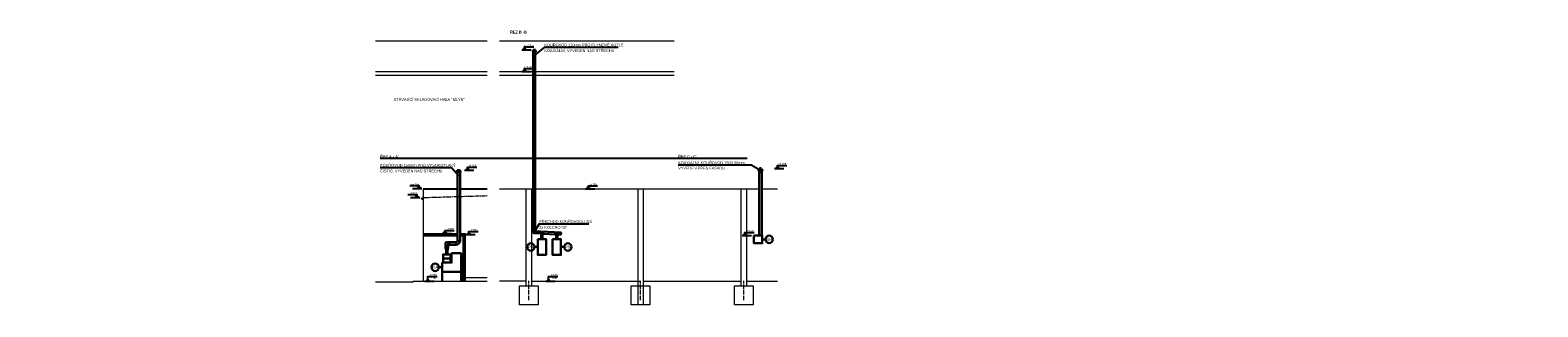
# Model space of a CAD drawing. Header units: millimetres. Extents: x -300186 to 535068, y -28581 to 763298.
# Tile 242 of 256: x 132854 to 213733, y -1329 to 13520. Entities that reach past the tile are written whole.
import ezdxf
from ezdxf.enums import TextEntityAlignment as Align

# ---------------------------------------------------------------- set-up
doc = ezdxf.new("R2010")
doc.units = ezdxf.units.MM
doc.header["$LTSCALE"] = 10
for name, pattern in [('ACAD_ISO02W100', [15, 12, -3]), ('ACAD_ISO04W100', [30, 24, -3, 0, -3]), ('KAN_PRIPOJOVACI', [24, 15, -9]), ('Vrchní', [3.96875, 2.38125, -1.5875])]:
    doc.linetypes.add(name, pattern=pattern)
for name, color, linetype, lineweight in [('035', 4, 'Continuous', 30), ('M tenká', 2, 'Continuous', 0), ('NS_tenka', 252, 'Continuous', 18), ('NS_tlusta', 252, 'Continuous', 18), ('NS_velmi_tlusta', 252, 'Continuous', 18), ('T-kotle', 7, 'Continuous', 50), ('text', 6, 'Continuous', 9), ('tlusta', 252, 'Continuous', 15), ('velmi_tlusta', 252, 'Continuous', 18)]:
    doc.layers.add(name, color=color, linetype=linetype, lineweight=lineweight)
for name, color, linetype in [('1__NP___Kotly', 7, 'Continuous'), ('Topení přívod', 1, 'Continuous'), ('vyskove koty', 6, 'Continuous')]:
    doc.layers.add(name, color=color, linetype=linetype)
doc.layers.add('netisk', color=30, linetype='Continuous', plot=False)
doc.styles.add('laplan N', font='txt')

# ---------------------------------------------------------------- blocks, each defined once
blk = doc.blocks.new('*U78')
at = {"layer": 'vyskove koty', "linetype": 'ByBlock', "lineweight": -2}
blk.add_line((3, 0), (-7, 0), dxfattribs=at)
for points in [[(0, 0), (0, 3.2), (0, 3.2), (-10, 3.2)], [(1.7, 1.7), (0, 0), (-1.8, 1.7)]]:
    blk.add_lwpolyline(points, dxfattribs=at)
at = {"layer": 'vyskove koty', "linetype": 'ByBlock', "lineweight": -2, "style": 'laplan N'}
blk.add_attdef('POPIS_001', (-14.2, -0.1), '', height=2, dxfattribs=at)
blk.add_attdef('VYSKA', text='', height=2, dxfattribs=at).set_placement((-0.5, 5.9), align=Align.TOP_RIGHT)
blk = doc.blocks.new('*U559')
at = {"layer": 'vyskove koty', "linetype": 'ByBlock', "lineweight": -2}
blk.add_line((-3, 0), (7, 0), dxfattribs=at)
for points in [[(-1.8, 1.7), (0, 0), (1.7, 1.7)], [(0, 0), (0, 5), (0, 5), (10, 5)]]:
    blk.add_lwpolyline(points, dxfattribs=at)
at = {"layer": 'vyskove koty', "linetype": 'ByBlock', "lineweight": -2, "style": 'laplan N'}
blk.add_attdef('VYSKA', text='', height=2, dxfattribs=at).set_placement((9.5, 7.8), align=Align.TOP_RIGHT)
blk.add_attdef('POPIS_001', (1.9, 1.7), '', height=2, dxfattribs=at)
blk = doc.blocks.new('*U57')
at = {"layer": 'vyskove koty', "linetype": 'ByBlock', "lineweight": -2}
blk.add_line((-3, 0), (7, 0), dxfattribs=at)
for points in [[(-1.8, 1.7), (0, 0), (1.7, 1.7)], [(0, 0), (0, 3.2), (0, 3.2), (10, 3.2)]]:
    blk.add_lwpolyline(points, dxfattribs=at)
at = {"layer": 'vyskove koty', "linetype": 'ByBlock', "lineweight": -2, "style": 'laplan N'}
blk.add_attdef('VYSKA', text='', height=2, dxfattribs=at).set_placement((9.5, 5.9), align=Align.TOP_RIGHT)
blk.add_attdef('POPIS_001', (11.4, -0.1), '', height=2, dxfattribs=at)
blk = doc.blocks.new('*U98')
at = {"layer": 'vyskove koty', "linetype": 'ByBlock', "lineweight": -2}
blk.add_line((-3, 0), (7, 0), dxfattribs=at)
for points in [[(-1.8, 1.7), (0, 0), (1.7, 1.7)], [(0, 0), (0, 3.2), (0, 3.2), (10, 3.2)]]:
    blk.add_lwpolyline(points, dxfattribs=at)
at = {"layer": 'vyskove koty', "linetype": 'ByBlock', "lineweight": -2, "style": 'laplan N'}
blk.add_attdef('VYSKA', text='', height=2, dxfattribs=at).set_placement((9.5, 5.9), align=Align.TOP_RIGHT)
blk.add_attdef('POPIS_001', (11.4, -0.1), '', height=2, dxfattribs=at)
blk = doc.blocks.new('slepak')
at = {"layer": 'text', "color": 252, "char_height": 150, "attachment_point": 1, "rotation": 90, "style": 'laplan N'}
for insert in [(4060, 107758), (4114, 90533)]:
    blk.add_mtext_dynamic_manual_height_columns('\\pi1880.72915;SKLADOVACÍ HALA\\P\\pi2434.22915;(MLÝN)', width=5545.82, gutter_width=500, heights=[0], dxfattribs=dict(at, insert=insert))
blk = doc.blocks.new('*U620')
at = {"layer": 'vyskove koty', "linetype": 'ByBlock', "lineweight": -2}
blk.add_line((-3, 0), (7, 0), dxfattribs=at)
for points in [[(-1.8, 1.7), (0, 0), (1.7, 1.7)], [(0, 0), (0, 3.2), (0, 3.2), (10, 3.2)]]:
    blk.add_lwpolyline(points, dxfattribs=at)
at = {"layer": 'vyskove koty', "linetype": 'ByBlock', "lineweight": -2, "style": 'laplan N'}
blk.add_attdef('VYSKA', text='', height=2, dxfattribs=at).set_placement((9.5, 5.9), align=Align.TOP_RIGHT)
blk.add_attdef('POPIS_001', (11.4, -0.1), '', height=2, dxfattribs=at)
blk = doc.blocks.new('*U621')
at = {"layer": 'vyskove koty', "linetype": 'ByBlock', "lineweight": -2}
blk.add_line((-3, 0), (7, 0), dxfattribs=at)
for points in [[(-1.8, 1.7), (0, 0), (1.7, 1.7)], [(0, 0), (0, 3.2), (0, 3.2), (10, 3.2)]]:
    blk.add_lwpolyline(points, dxfattribs=at)
at = {"layer": 'vyskove koty', "linetype": 'ByBlock', "lineweight": -2, "style": 'laplan N'}
blk.add_attdef('VYSKA', text='', height=2, dxfattribs=at).set_placement((9.5, 5.9), align=Align.TOP_RIGHT)
blk.add_attdef('POPIS_001', (11.4, -0.1), '', height=2, dxfattribs=at)
blk = doc.blocks.new('*U622')
at = {"layer": 'vyskove koty', "linetype": 'ByBlock', "lineweight": -2}
blk.add_line((-3, 0), (7, 0), dxfattribs=at)
for points in [[(-1.8, 1.7), (0, 0), (1.7, 1.7)], [(0, 0), (0, 5), (0, 5), (10, 5)]]:
    blk.add_lwpolyline(points, dxfattribs=at)
at = {"layer": 'vyskove koty', "linetype": 'ByBlock', "lineweight": -2, "style": 'laplan N'}
blk.add_attdef('VYSKA', text='', height=2, dxfattribs=at).set_placement((9.5, 7.8), align=Align.TOP_RIGHT)
blk.add_attdef('POPIS_001', (1.9, 1.7), '', height=2, dxfattribs=at)

msp = doc.modelspace()

# ---------------------------------------------------------------- linework, layer by layer
for p, q in [((151625.738, 6149.509), (155455.157, 6149.509)), ((155455.157, 6149.509), (155844.54, 5698.794))]:
    msp.add_line(p, q)
at = {"layer": '035', "color": 1}
for p, q in [((155767.04, 6007.266), (155749.54, 5907.266)), ((155749.54, 5907.266), (155939.54, 5907.266)), ((155767.04, 6007.266), (155922.04, 6007.266)), ((155922.04, 6007.266), (155939.54, 5907.266))]:
    msp.add_line(p, q, dxfattribs=at)
at = {"layer": '035'}
msp.add_lwpolyline([(154782.743, 795), (154949.142, 795)], dxfattribs=at)
at = {"layer": '1__NP___Kotly', "color": 5, "lineweight": 30}
msp.add_lwpolyline([(154949.142, 45), (154949.142, 545), (155967.142, 545), (155967.142, 45)], dxfattribs=at)
at = {"layer": 'NS_tenka', "color": 252}
msp.add_line((156199.54, 245), (157370.997, 245), dxfattribs=at)
at = {"layer": 'NS_tlusta', "color": 252}
for p, q in [((155774.54, 5007.266), (153932.983, 5007.266)), ((153932.983, 5007.266), (153949.54, 4960.087)), ((155774.54, 4960.087), (153949.54, 4960.087)), ((157370.997, 5007.266), (155924.54, 5007.266)), ((157370.997, 4960.087), (155924.54, 4960.087)), ((153838.194, 4511.516), (153935.963, 4496.748)), ((153949.54, 4520.567), (153899.562, 4519.068)), ((153899.562, 4519.068), (153907.926, 4500.983)), ((153949.54, 2602.59), (155774.54, 2602.59)), ((153949.54, 2550.09), (155774.54, 2550.09)), ((155924.54, 2602.59), (156199.54, 2602.59)), ((155924.54, 2550.09), (156199.54, 2550.09))]:
    msp.add_line(p, q, dxfattribs=at)
at = {"layer": 'NS_tlusta', "color": 252, "linetype": 'ACAD_ISO02W100'}
msp.add_line((157370.997, 4623.211), (153949.54, 4520.567), dxfattribs=at)
at = {"layer": 'NS_tlusta', "color": 252}
msp.add_arc((153885.963, 4496.748), 50, 162.82049413, 0, dxfattribs=at)
at = {"layer": 'NS_velmi_tlusta', "color": 252}
for p, q in [((153399.54, 45), (153949.54, 45)), ((153399.54, 0), (153399.54, 45)), ((153949.54, 45), (157370.997, 45))]:
    msp.add_line(p, q, dxfattribs=at)
at = {"layer": 'tlusta', "color": 252}
for p, q in [((151376.337, 12946.966), (157370.997, 12946.966)), ((151376.337, 11302.031), (157370.997, 11302.031)), ((151376.337, 11101.472), (157370.997, 11101.472))]:
    msp.add_line(p, q, dxfattribs=at)
at = {"layer": 'velmi_tlusta', "color": 252}
msp.add_line((153399.54, 0), (151376.337, 0), dxfattribs=at)

# ---------------------------------------------------------------- block references
at = {"layer": 'vyskove koty', "color": 252}
ref = msp.add_blockref('*U98', (156311.737, 6004.68), dxfattribs=dict(at, xscale=50, yscale=50, zscale=50))
ref.add_attrib('VYSKA', '+6,005', dxfattribs={"linetype": 'ByBlock', "lineweight": -2, "height": 100, "style": 'laplan N'}).set_placement((156786.702, 6302.17), align=Align.TOP_RIGHT)
ref = msp.add_blockref('*U78', (153719.371, 5005.266), dxfattribs=dict(at, xscale=50, yscale=50, zscale=50))
ref.add_attrib('VYSKA', '+5,005', dxfattribs={"linetype": 'ByBlock', "lineweight": -2, "height": 100, "style": 'laplan N'}).set_placement((153719.549, 5302.755), align=Align.TOP_RIGHT)
ref = msp.add_blockref('*U78', (153606.122, 4519.567), dxfattribs=dict(at, xscale=50, yscale=50, zscale=50))
ref.add_attrib('VYSKA', '+4,520', dxfattribs={"linetype": 'ByBlock', "lineweight": -2, "height": 100, "style": 'laplan N'}).set_placement((153597.158, 4817.057), align=Align.TOP_RIGHT)
ref = msp.add_blockref('*U57', (155108.071, 2604.59), dxfattribs=dict(at, xscale=50, yscale=50, zscale=50))
ref.add_attrib('VYSKA', '+2,605', dxfattribs={"linetype": 'ByBlock', "lineweight": -2, "height": 100, "style": 'laplan N'}).set_placement((155583.035, 2902.079), align=Align.TOP_RIGHT)
ref = msp.add_blockref('*U57', (156379.947, 2550.09), dxfattribs=dict(at, xscale=50, yscale=50, zscale=50))
ref.add_attrib('VYSKA', '+2,550', dxfattribs={"linetype": 'ByBlock', "lineweight": -2, "height": 100, "style": 'laplan N'}).set_placement((156854.911, 2847.579), align=Align.TOP_RIGHT)
ref = msp.add_blockref('*U559', (154184.561, 45), dxfattribs=dict(at, xscale=50, yscale=50, zscale=50))
ref.add_attrib('VYSKA', '0,045', dxfattribs={"linetype": 'ByBlock', "lineweight": -2, "height": 100, "style": 'laplan N'}).set_placement((154659.525, 432.5), align=Align.TOP_RIGHT)
ref.add_attrib('POPIS_001', '1NP', (154370.81, 161.658), dxfattribs={"linetype": 'ByBlock', "lineweight": -2, "height": 100, "style": 'laplan N'})

# ---------------------------------------------------------------- texts
at = {"layer": 'M tenká', "color": 7, "style": 'laplan N'}
msp.add_text('KA', height=163.7795, dxfattribs=at).set_placement((154582.743, 795), align=Align.MIDDLE_CENTER)
at = {"layer": 'text', "color": 0, "style": 'laplan N'}
for s, p in [('ČISTIČ, VYVEDEN NAD STŘECHU', (151625.738, 5841.366)), ('KOUŘOVOD 150mm PRO VYSOKOTLAKÝ', (151625.738, 6149.509))]:
    msp.add_text(s, height=150, dxfattribs=at).set_placement(p, align=Align.BOTTOM_LEFT)
at = {"layer": 'text', "color": 252, "insert": (152360.109, 9871.379), "char_height": 150, "attachment_point": 1, "style": 'laplan N', "bg_fill": 3, "box_fill_scale": 1, "bg_fill_color": 256, "bg_fill_transparency": 0}
msp.add_mtext_dynamic_manual_height_columns('STÁVAJÍCÍ SKLADOVACÍ HALA "MLÝN"', width=3650.97211, gutter_width=500, heights=[0], dxfattribs=at)
at = {"layer": 'text', "color": 1, "lineweight": 18, "insert": (151632.269, 6653.469), "char_height": 150, "attachment_point": 7, "style": 'laplan N'}
msp.add_mtext_dynamic_manual_height_columns('{\\fMaison Neue|b1|i0|c238|p34;ŘEZ A - A´}', width=5545.81543, gutter_width=500, heights=[0], dxfattribs=at)
at = {"layer": 'text', "insert": (129197.264, 2038.104), "char_height": 150, "attachment_point": 1, "style": 'laplan N', "bg_fill": 3, "box_fill_scale": 1, "bg_fill_color": 256, "bg_fill_transparency": 0}
msp.add_mtext_dynamic_manual_height_columns('\\pi349.51748;STÁVAJÍCÍ \\P\\pi291.76748;SPOJOVACÍ\\P\\pi530.69605;KRČEK', width=1688.3921, gutter_width=500, heights=[768.714], dxfattribs=at)

# ---------------------------------------------------------------- next in the draw order: linework, layer by layer
at = {"layer": '035', "color": 1}
for points in [[(155774.54, 2221.278), (155774.54, 5907.266)], [(155924.54, 2221.278), (155924.54, 5907.266)], [(155130.142, 1997.24), (155130.142, 2072.24)], [(155130.142, 1997.24), (155130.142, 1947.24), (155280.142, 1947.24), (155280.142, 1996.278)], [(155130.142, 1947.24), (155130.142, 1847.24)], [(155205.142, 1847.24), (155130.142, 1847.24), (155165.142, 1695)], [(155205.142, 1485.858), (155165.142, 1485.858), (155165.142, 1695), (155205.142, 1695)], [(155205.142, 2146.278), (155699.54, 2146.278)], [(155205.142, 1847.24), (155280.142, 1847.24), (155245.142, 1695)], [(155205.142, 1485.858), (155245.142, 1485.858), (155245.142, 1695), (155205.142, 1695)], [(155280.142, 1997.24), (155280.142, 2072.24)], [(155699.54, 1996.278), (155280.142, 1996.278)], [(155280.142, 1947.24), (155280.142, 1847.24)], [(155355.142, 1997.24), (155355.142, 2146.278)], [(155699.54, 2146.278), (155699.54, 1996.278)], [(155924.54, 2221.278), (155774.54, 2221.278)]]:
    msp.add_lwpolyline(points, dxfattribs=at)
at = {"layer": '035'}
msp.add_circle((154582.743, 795), 200, dxfattribs=at)
at = {"layer": '035', "color": 1}
for centre, radius, start, end in [((155205.142, 2072.24), 75, 90, 180), ((155205.142, 2072.24), 75, 0, 90), ((155699.54, 2221.278), 75, 270, 0), ((155699.54, 2221.278), 225, 270, 0)]:
    msp.add_arc(centre, radius, start, end, dxfattribs=at)
at = {"layer": '1__NP___Kotly', "color": 5, "lineweight": 30}
for points in [[(155458.142, 1545), (155458.142, 1045), (154949.142, 1045)], [(154949.142, 545), (154949.142, 1045)], [(155203.642, 1485.858), (155003.642, 1485.858), (155003.642, 1045)], [(155003.642, 1265.429), (155203.642, 1265.429)], [(155203.642, 1485.858), (155403.642, 1485.858), (155403.642, 1045)], [(155403.642, 1265.429), (155203.642, 1265.429)], [(155458.142, 1545), (155967.142, 1545), (155967.142, 545)]]:
    msp.add_lwpolyline(points, dxfattribs=at)
at = {"layer": 'NS_tlusta', "color": 252}
for p, q in [((153949.54, 45), (153949.54, 4960.087)), ((153949.54, 2476.831), (155774.54, 2476.831)), ((155924.54, 2476.831), (156199.54, 2476.831)), ((156074.54, 45), (156074.54, 2476.831)), ((156149.54, 45), (156149.54, 2476.831)), ((156199.54, 45), (156199.54, 2602.59))]:
    msp.add_line(p, q, dxfattribs=at)

# ---------------------------------------------------------------- next in the draw order: block references
at = {"rotation": 90}
msp.add_blockref('slepak', (351248.092, -5340.356), dxfattribs=at)

# ---------------------------------------------------------------- next in the draw order: linework, layer by layer
for p, q in [((160443.557, 12605.461), (159891.631, 12154.746)), ((160443.557, 12605.461), (164404.679, 12605.461)), ((171572.009, 6282.808), (167616.746, 6282.808)), ((171572.009, 6282.808), (172029.178, 6005.267)), ((160162.609, 3124.296), (159891.631, 2673.581)), ((160162.609, 3124.296), (162830.118, 3124.296))]:
    msp.add_line(p, q)
at = {"layer": '035', "color": 1}
for p, q in [((159829.131, 12463.218), (159811.631, 12363.218)), ((159811.631, 12363.218), (159971.631, 12363.218)), ((159829.131, 12463.218), (159954.131, 12463.218)), ((159836.631, 12363.218), (159836.631, 2676.463)), ((159946.631, 12363.218), (159946.631, 2725.774)), ((159954.131, 12463.218), (159971.631, 12363.218))]:
    msp.add_line(p, q, dxfattribs=at)
for points in [[(171954.178, 6005.267), (171954.178, 2505)], [(172104.178, 6005.267), (172104.178, 2505)], [(159946.631, 2841.281), (159836.631, 2841.281)], [(161335.735, 2652.974), (159891.631, 2728.656)], [(160264.979, 2598.939), (159891.631, 2618.505)], [(160011.743, 2612.211), (160017.5, 2722.06)], [(160189.016, 2602.92), (160194.773, 2712.769)], [(160264.979, 2304.992), (160264.979, 2598.939)], [(161064.979, 2557.013), (160344.979, 2594.746)], [(160344.979, 2304.992), (160344.979, 2594.746)], [(160394.91, 2592.13), (160400.667, 2701.979)], [(161015.047, 2559.63), (161020.804, 2669.479)], [(161064.979, 2304.992), (161064.979, 2557.013)], [(161144.979, 2304.992), (161144.979, 2552.82)], [(161329.979, 2543.125), (161144.979, 2552.82)], [(161194.91, 2550.203), (161200.667, 2660.053)], [(161335.735, 2652.974), (161329.979, 2543.125)]]:
    msp.add_lwpolyline(points, dxfattribs=at)
for points in [[(160344.979, 2594.746, 0.32688203), (160264.979, 2598.939)], [(161144.979, 2552.82, 0.32688203), (161064.979, 2557.013)]]:
    msp.add_lwpolyline(points, format="xyb", dxfattribs=at)
at = {"layer": '035'}
for points in [[(159913.855, 1883.5), (160080.254, 1883.5)], [(161496.653, 1883.5), (161330.254, 1883.5)], [(172295.577, 2294.25), (172129.178, 2294.25)]]:
    msp.add_lwpolyline(points, dxfattribs=at)
for centre in [(172495.577, 2294.25), (159713.855, 1883.5), (161696.653, 1883.5)]:
    msp.add_circle(centre, 200, dxfattribs=at)
at = {"layer": '035', "color": 1}
for centre, radius, start, end in [((172029.178, 6005.267), 75, 0, 180.00004764), ((159891.631, 2673.581), 55, 90, 270)]:
    msp.add_arc(centre, radius, start, end, dxfattribs=at)
at = {"layer": '1__NP___Kotly', "color": 5, "lineweight": 30}
for points in [[(171679.178, 2505), (172129.178, 2505), (172129.178, 2083.5), (171679.178, 2083.5), (171679.178, 2505)], [(160080.254, 2305), (160530.254, 2305), (160530.254, 1462), (160080.254, 1462), (160080.254, 2305)], [(160880.254, 2305), (161330.254, 2305), (161330.254, 1462), (160880.254, 1462), (160880.254, 2305)]]:
    msp.add_lwpolyline(points, dxfattribs=at)
at = {"layer": 'netisk'}
msp.add_lwpolyline([(151632.269, 6653.469), (171315.716, 6653.469)], dxfattribs=at)
at = {"layer": 'NS_tlusta'}
msp.add_lwpolyline([(159746.735, 45), (165596.735, 45)], dxfattribs=at)
for points in [[(160096.735, -205), (160096.735, -1225), (159096.735, -1225), (159096.735, -205)], [(166096.735, -205), (166096.735, -1225), (165096.735, -1225), (165096.735, -205)], [(171632.234, -205), (171632.234, -1225), (170632.234, -1225), (170632.234, -205)]]:
    msp.add_lwpolyline(points, close=True, dxfattribs=at)
at = {"layer": 'T-kotle', "linetype": 'Vrchní'}
msp.add_circle((172029.178, 6006.197), 75, dxfattribs=at)
at = {"layer": 'tlusta', "color": 252}
for p, q in [((158029.417, 11302.031), (167400.899, 11302.031)), ((158029.417, 11101.472), (167400.899, 11101.472))]:
    msp.add_line(p, q, dxfattribs=at)
at = {"layer": 'tlusta', "linetype": 'ACAD_ISO04W100'}
for p, q in [((159596.735, -974.223), (159596.735, 75)), ((165596.735, -974.223), (165596.735, 75)), ((171132.234, -974.223), (171132.234, 75))]:
    msp.add_line(p, q, dxfattribs=at)
at = {"layer": 'tlusta', "color": 252, "elevation": 159.59}
msp.add_lwpolyline([(158029.417, 12946.966), (167400.899, 12946.966)], dxfattribs=at)
at = {"layer": 'tlusta', "color": 252}
for points in [[(158029.417, 5005.267), (171954.178, 5005.267)], [(159446.735, 5005.267), (159446.735, -205)], [(159746.735, 5005.267), (159746.735, -205)], [(165446.735, 5005.267), (165446.735, -1225)], [(165746.735, 5005.267), (165746.735, -1225)], [(170982.234, 5005.267), (170982.234, -205)], [(171282.234, 5005.267), (171282.234, -205)], [(172104.178, 5005.267), (172936.399, 5005.267)], [(159446.735, 45), (158029.417, 45)], [(165746.735, 45), (170982.234, 45)], [(171282.234, 45), (172936.399, 45)]]:
    msp.add_lwpolyline(points, dxfattribs=at)
at = {"layer": 'Topení přívod', "linetype": 'KAN_PRIPOJOVACI', "ltscale": 0.1}
msp.add_circle((159891.631, 2673.581), 55, dxfattribs=at)

# ---------------------------------------------------------------- next in the draw order: block references
at = {"layer": 'vyskove koty', "color": 252}
ref = msp.add_blockref('*U620', (159377.134, 12465.218), dxfattribs=dict(at, xscale=50, yscale=50, zscale=50))
ref.add_attrib('VYSKA', '+12,465', dxfattribs={"linetype": 'ByBlock', "lineweight": -2, "height": 100, "style": 'laplan N'}).set_placement((159852.098, 12762.708), align=Align.TOP_RIGHT)
ref = msp.add_blockref('*U620', (159377.134, 11300.031), dxfattribs=dict(at, xscale=50, yscale=50, zscale=50))
ref.add_attrib('VYSKA', '+11,300', dxfattribs={"linetype": 'ByBlock', "lineweight": -2, "height": 100, "style": 'laplan N'}).set_placement((159852.098, 11597.52), align=Align.TOP_RIGHT)
ref = msp.add_blockref('*U98', (172936.399, 6095), dxfattribs=dict(at, xscale=50, yscale=50, zscale=50))
ref.add_attrib('VYSKA', '+6,095', dxfattribs={"linetype": 'ByBlock', "lineweight": -2, "height": 100, "style": 'laplan N'}).set_placement((173411.363, 6392.489), align=Align.TOP_RIGHT)
at = {"layer": 'vyskove koty'}
ref = msp.add_blockref('*U621', (162797.073, 5005.267), dxfattribs=dict(at, xscale=50, yscale=50, zscale=50))
ref.add_attrib('VYSKA', '+5,005', dxfattribs={"linetype": 'ByBlock', "lineweight": -2, "height": 100, "style": 'laplan N'}).set_placement((163272.037, 5302.757), align=Align.TOP_RIGHT)
ref = msp.add_blockref('*U57', (171200.657, 2505), dxfattribs=dict(at, xscale=50, yscale=50, zscale=50))
ref.add_attrib('VYSKA', '+2,505', dxfattribs={"linetype": 'ByBlock', "lineweight": -2, "height": 100, "style": 'laplan N'}).set_placement((171675.622, 2802.489), align=Align.TOP_RIGHT)
ref = msp.add_blockref('*U622', (160663.536, 45), dxfattribs=dict(at, xscale=50, yscale=50, zscale=50))
ref.add_attrib('VYSKA', '0,045', dxfattribs={"linetype": 'ByBlock', "lineweight": -2, "height": 100, "style": 'laplan N'}).set_placement((161138.5, 432.5), align=Align.TOP_RIGHT)
ref.add_attrib('POPIS_001', '1NP', (160853.296, 161.618), dxfattribs={"linetype": 'ByBlock', "lineweight": -2, "height": 100, "style": 'laplan N'})

# ---------------------------------------------------------------- next in the draw order: texts
at = {"layer": 'M tenká', "color": 7, "style": 'laplan N'}
for s, p in [('PK', (159713.855, 1883.5)), ('PK', (161696.653, 1883.5)), ('SH', (172495.577, 2294.25))]:
    msp.add_text(s, height=163.7795, dxfattribs=at).set_placement(p, align=Align.MIDDLE_CENTER)
at = {"layer": 'text', "color": 0, "style": 'laplan N'}
for s, p in [('KOUŘOVOD 110mm PRO PLYNOVÉ KOTLE', (160443.557, 12605.461)), ('KOAXIÁLNÍ, VYVEDEN NAD STŘECHU', (160443.557, 12297.318)), ('KOAXIÁLNÍ  KOUŘOVOD 150/100mm ', (167616.746, 6282.808)), ('VYVEDEN PŘES FASÁDU', (167616.746, 5997.285)), ('PŘECHOD KOUŘOVODU ZDÍ', (160162.609, 3124.296)), ('2x KOLENO 90°', (160162.609, 2816.153))]:
    msp.add_text(s, height=150, dxfattribs=at).set_placement(p, align=Align.BOTTOM_LEFT)
at = {"layer": 'text', "color": 1, "lineweight": 18, "char_height": 150, "attachment_point": 7, "style": 'laplan N'}
for s, insert in [('{\\fMaison Neue|b1|i0|c238|p34;ŘEZ B -B´}', (158599.375, 13339.706)), ('{\\fMaison Neue|b1|i0|c238|p34;ŘEZ C - C´}', (167619.567, 6653.469))]:
    msp.add_mtext_dynamic_manual_height_columns(s, width=5545.81543, gutter_width=500, heights=[0], dxfattribs=dict(at, insert=insert))

doc.saveas('drawing.dxf')
